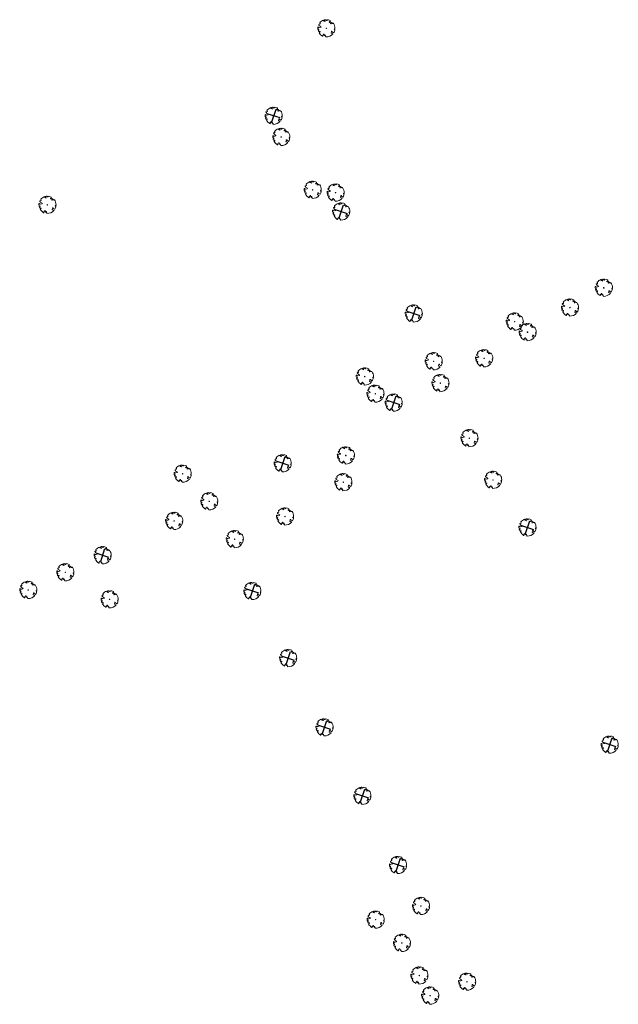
# Model space of a CAD drawing. Header units: metres. Extents: x 155177 to 155352, y 461436 to 461725.
import ezdxf

# ---------------------------------------------------------------- set-up
doc = ezdxf.new("R2010")
doc.units = ezdxf.units.M
doc.layers.add('B-WE-GR-BOOM-S', color=90, linetype='Continuous', lineweight=18)
doc.layers.add('BOOM', color=1, linetype='Continuous')

# ---------------------------------------------------------------- blocks, each defined once
blk = doc.blocks.new('SGR-BOOM_05')
at = {"color": 8}
blk.add_lwpolyline([(0.43, 4.71), (0.44, 4.72), (0.45, 4.73), (0.46, 4.74), (0.47, 4.75), (0.47, 4.75), (0.48, 4.76), (0.49, 4.77), (0.49, 4.78), (0.5, 4.79), (0.51, 4.8), (0.51, 4.82), (0.52, 4.84), (0.52, 4.86), (0.51, 4.88), (0.51, 4.92), (0.48, 5.03, -0.52938), (0.53, 5.1, -0.087139), (2.22, 4.62, -0.372341), (2.28, 4.47), (2.35, 4.12), (2.18, 3.95), (1.99, 3.99), (1.77, 3.82), (1.85, 3.6), (2.09, 3.53), (2.71, 3.67), (2.86, 3.59), (2.85, 3.45), (2.71, 3.36), (2.58, 2.94), (2.74, 2.67), (3.17, 3.35, -0.504641), (3.41, 3.14, 0.331948), (3.54, 2.92, 0.282008), (3.99, 3), (3.96, 2.99, -0.512156), (4.16, 2.98, -0.16076), (5.09, -0.06), (4.98, -0.17), (4.98, -0.29), (4.86, -0.31), (4.88, -0.44), (4.7, -0.38), (4.64, -0.52), (4.86, -0.67), (4.93, -0.72), (5.05, -0.6, -0.106371), (4.34, -2.61), (3.71, -2.2), (3.59, -2.28), (3.51, -1.94), (3.29, -1.67), (3.02, -1.68), (3.03, -1.99), (2.83, -2.68), (2.86, -2.81), (3.01, -2.83), (3.93, -3.18, -0.236298), (-0.23, -5.01, 0.159625), (-0.35, -4.77, 0.350802), (-0.31, -4.53, -0.504641), (-0.6, -4.39), (-0.53, -4.17), (-0.65, -3.96), (-0.8, -3.98), (-0.82, -4.14), (-0.94, -4.21), (-1.08, -4.11), (-1.2, -3.47), (-1.29, -3.38), (-1.52, -3.39), (-1.59, -3.66), (-1.68, -3.69), (-1.77, -3.92), (-2, -3.8, 0.733583), (-1.92, -3.97, -0.861625), (-1.87, -4.13, 0.279978), (-2.04, -4.39), (-2.04, -4.4, -0.827056), (-2.21, -4.58, -0.116774), (-4.15, -2.56), (-4.11, -2.55), (-4.08, -2.54), (-4.06, -2.53), (-4.04, -2.52), (-4.02, -2.51), (-4.01, -2.5), (-4, -2.49), (-3.77, -2.18), (-3.76, -2.17), (-3.76, -2.16), (-3.75, -2.15), (-3.75, -2.14), (-3.75, -2.13), (-3.74, -2.12), (-3.74, -2.11), (-3.74, -2.1), (-3.73, -2.09), (-3.72, -2.07), (-3.71, -2.06), (-3.71, -2.04), (-3.7, -2.02), (-3.69, -2.01), (-3.68, -1.99), (-3.68, -1.97), (-3.67, -1.96), (-3.67, -1.94), (-3.67, -1.93), (-3.67, -1.92), (-3.67, -1.9), (-3.67, -1.89), (-3.67, -1.88), (-3.68, -1.88), (-3.68, -1.87), (-3.69, -1.87), (-3.7, -1.87), (-3.71, -1.87), (-3.72, -1.87), (-3.73, -1.86), (-3.74, -1.86), (-3.75, -1.86), (-3.76, -1.86), (-3.78, -1.85), (-3.79, -1.84), (-3.8, -1.83), (-3.81, -1.83), (-3.83, -1.82), (-3.84, -1.81), (-3.85, -1.8), (-3.87, -1.78), (-3.88, -1.77), (-3.89, -1.76), (-3.91, -1.75), (-4.15, -2.03), (-4.16, -2.01), (-4.17, -2), (-4.18, -1.98), (-4.19, -1.97), (-4.2, -1.95), (-4.22, -1.94), (-4.24, -1.93), (-4.27, -1.92), (-4.32, -1.93), (-4.38, -1.94), (-4.46, -1.97, -0.040997), (-4.79, -1.03), (-4.62, -1.06), (-4.46, -1.16), (-4.38, -1.08), (-4.28, -0.93), (-4.38, -0.78), (-4.32, -0.57), (-4.52, -0.55), (-4.65, -0.42), (-4.89, -0.58, -0.05814), (-4.99, 0.83), (-4.85, 0.8), (-4.3, 0.36), (-4.06, 0.45), (-3.13, 0.69), (-3.05, 1), (-3.41, 1.14), (-3.46, 1.26), (-4.12, 1.58), (-4.14, 1.77), (-4.36, 1.96), (-4.45, 2.14), (-4.3, 2.38), (-3.96, 2.43), (-3.65, 2.63), (-3.65, 2.84), (-3.84, 3.07), (-3.79, 3.16), (-3.86, 3.31, -0.13428), (-1.66, 4.83, -0.541727), (-1.6, 4.78), (-1.61, 4.64), (-1.61, 4.56), (-1.6, 4.51), (-1.58, 4.46), (-1.56, 4.43), (-1.53, 4.41), (-1.51, 4.39), (-1.49, 4.38), (-1.47, 4.36), (-1.45, 4.34), (-1.43, 4.32), (-1.41, 4.31), (-1.4, 4.3), (-1.38, 4.28), (-1.36, 4.28), (-1.35, 4.27), (-1.33, 4.27), (-1.31, 4.28), (-1.29, 4.28), (-1.27, 4.29), (-1.25, 4.31), (-1.23, 4.32), (-1.21, 4.33), (-1.19, 4.34), (-1.17, 4.34), (-1.15, 4.35), (-1.13, 4.35), (-1.11, 4.35), (-1.09, 4.36), (-1.07, 4.36), (-1.05, 4.36), (-1.03, 4.37), (-1.01, 4.38), (-1, 4.39), (-0.99, 4.41), (-0.97, 4.42), (-0.96, 4.32), (-0.94, 4.3), (-0.83, 4.12), (-0.61, 4), (-0.93, 4.51), (-0.92, 4.52), (-0.92, 4.54), (-0.92, 4.55), (-0.92, 4.57), (-0.92, 4.58), (-0.93, 4.6), (-0.94, 4.61), (-0.95, 4.63), (-0.97, 4.65), (-0.99, 4.67), (-1.02, 4.69), (-1.05, 4.72), (-1.08, 4.75), (-1.12, 4.79), (-1.2, 4.9, -0.543104), (-1.17, 4.98, -0.046766), (-0.23, 5.12, -0.385168), (-0.18, 5.07), (-0.15, 4.88), (-0.14, 4.82), (-0.12, 4.78), (-0.1, 4.75), (-0.09, 4.74), (-0.07, 4.73), (-0.05, 4.73), (-0.03, 4.73), (-0.01, 4.72), (0.01, 4.72), (0.03, 4.72), (0.04, 4.71), (0.06, 4.7), (0.08, 4.7), (0.09, 4.69), (0.11, 4.68), (0.12, 4.67), (0.14, 4.67), (0.15, 4.66), (0.17, 4.65), (0.18, 4.65), (0.19, 4.64), (0.2, 4.63), (0.21, 4.62), (0.22, 4.61), (0.23, 4.6), (0.23, 4.59), (0.24, 4.58), (0.24, 4.58), (0.25, 4.57), (0.25, 4.56), (0.26, 4.56), (0.27, 4.56), (0.28, 4.56), (0.29, 4.56), (0.3, 4.57), (0.31, 4.57), (0.32, 4.58), (0.34, 4.59), (0.35, 4.6), (0.36, 4.62), (0.37, 4.63), (0.38, 4.64), (0.39, 4.66), (0.4, 4.67), (0.41, 4.69), (0.42, 4.7)], format="xyb", close=True, dxfattribs=at)
blk.add_circle((0, 0), 0.15, dxfattribs=at)

msp = doc.modelspace()

# ---------------------------------------------------------------- linework, layer by layer
at = {"layer": 'BOOM', "flags": 128}
for points in [[(155251.75, 461698.33), (155250.48, 461694.54)], [(155253.01, 461695.8), (155249.22, 461697.07)], [(155272.84, 461667.69), (155269.04, 461668.96)], [(155271.57, 461670.23), (155270.31, 461666.43)], [(155292.89, 461640.29), (155291.63, 461636.49)], [(155294.16, 461637.76), (155290.36, 461639.02)], [(155287, 461614.14), (155285.73, 461610.34)], [(155288.26, 461611.61), (155284.47, 461612.87)], [(155254.4, 461596.32), (155253.13, 461592.52)], [(155255.66, 461593.79), (155251.87, 461595.05)], [(155327.55, 461574.95), (155323.75, 461576.22)], [(155326.28, 461577.48), (155325.02, 461573.69)], [(155202.79, 461566.8), (155198.99, 461568.07)], [(155201.52, 461569.33), (155200.26, 461565.54)], [(155245.49, 461558.82), (155244.22, 461555.03)], [(155246.75, 461556.29), (155242.96, 461557.56)], [(155256, 461539.13), (155254.74, 461535.33)], [(155257.27, 461536.6), (155253.47, 461537.86)], [(155266.68, 461518.81), (155265.42, 461515.02)], [(155267.95, 461516.28), (155264.15, 461517.55)], [(155351.68, 461511.2), (155347.89, 461512.46)], [(155350.42, 461513.73), (155349.15, 461509.93)], [(155277.79, 461498.71), (155276.52, 461494.92)], [(155279.05, 461496.18), (155275.26, 461497.45)], [(155288.27, 461478.4), (155287, 461474.61)], [(155289.53, 461475.87), (155285.74, 461477.14)]]:
    msp.add_lwpolyline(points, dxfattribs=at)

# ---------------------------------------------------------------- block references
at = {"layer": 'B-WE-GR-BOOM-S', "xscale": 0.5, "yscale": 0.5, "zscale": 0.5}
for p in [(155266.59, 461722.1), (155251.11, 461696.43), (155253.35, 461690.23), (155262.58, 461674.7), (155269.31, 461673.89), (155184.69, 461670.3), (155270.94, 461668.33), (155348.08, 461645.95), (155338.12, 461640.15), (155292.26, 461638.39), (155321.92, 461636.03), (155325.68, 461632.93), (155298.11, 461624.39), (155312.93, 461625.24), (155277.9, 461619.9), (155300.09, 461617.96), (155281.01, 461614.85), (155286.36, 461612.24), (155308.61, 461601.81), (155272.33, 461596.73), (155253.77, 461594.42), (155224.42, 461591.37), (155271.58, 461588.89), (155315.56, 461589.56), (155232.21, 461583.28), (155221.92, 461577.5), (155254.47, 461578.81), (155325.65, 461575.58), (155239.71, 461572.16), (155200.89, 461567.44), (155189.95, 461562.43), (155179.07, 461557.26), (155244.85, 461556.93), (155202.95, 461554.49), (155255.37, 461537.23), (155266.05, 461516.91), (155349.78, 461511.83), (155277.15, 461496.82), (155287.63, 461476.5), (155294.38, 461464.49), (155281.08, 461460.47), (155288.78, 461453.64), (155293.9, 461444.08), (155307.93, 461442.25), (155297.08, 461438.18)]:
    msp.add_blockref('SGR-BOOM_05', p, dxfattribs=at)

doc.saveas('drawing.dxf')
